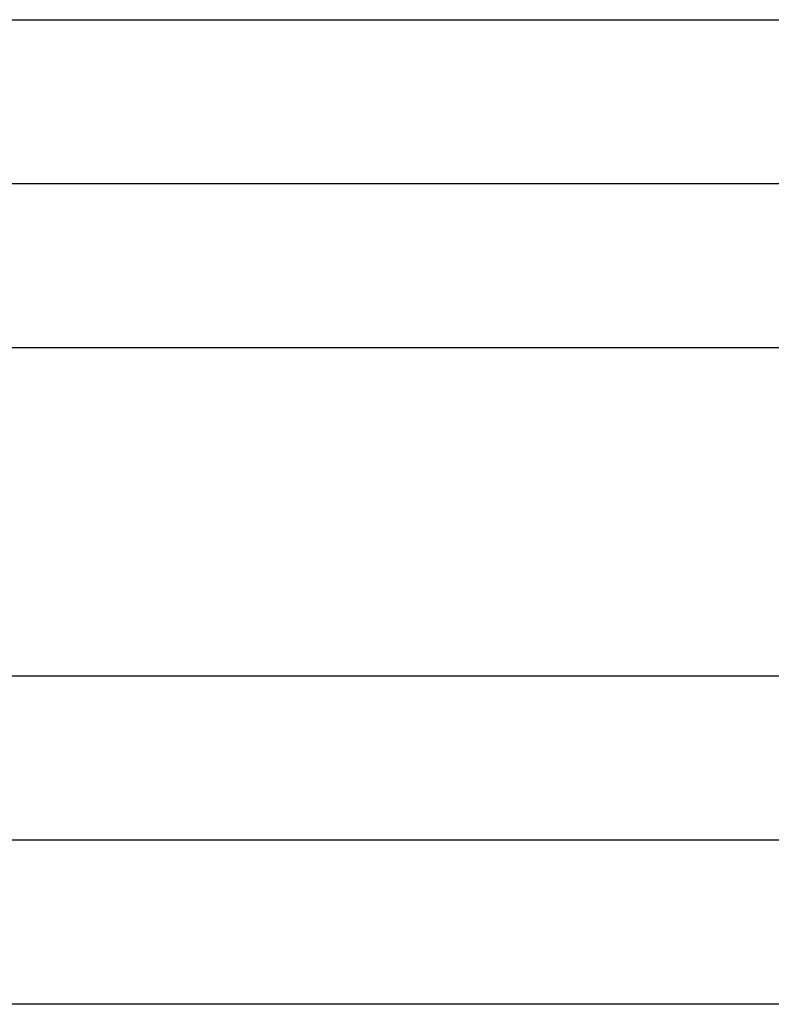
# Model space of a CAD drawing. Header units: inches. Extents: x -535 to 431, y -263 to 280.
# Tile 70 of 82: x 196.34 to 200.92, y -18.76 to -12.76. Entities that reach past the tile are written whole.
import ezdxf

# ---------------------------------------------------------------- set-up
doc = ezdxf.new("R2010")
doc.units = ezdxf.units.IN

# ---------------------------------------------------------------- blocks, each defined once
blk = doc.blocks.new('013_G23_G27_BF_B14R_Motor_Bgr_63_EEXDe_1_1__1', base_point=(117, -86.258))
at = {"color": 7, "linetype": 'Continuous'}
for p, q in [((202.5, -13.758), (168, -13.758)), ((202.5, -17.758), (168, -17.758))]:
    blk.add_line(p, q, dxfattribs=at)
at = {"color": 1, "linetype": 'Continuous'}
for points, knots in [([(168, -12.758), (173.7264, -12.758), (185.1793, -12.758), (196.6557, -12.758), (202.4293, -12.758), (202.4765, -12.758), (202.5001, -12.758)], [0, 0, 0, 0, 17.179289, 34.358579, 34.429322, 34.500075, 34.500075, 34.500075, 34.500075]), ([(202.4996, -14.758), (202.4761, -14.758), (202.4291, -14.758), (196.6557, -14.758), (185.1793, -14.758), (173.7264, -14.758), (168, -14.758)], [0, 0, 0, 0, 0.070479, 0.14101, 17.3203, 34.499589, 34.499589, 34.499589, 34.499589]), ([(202.4998, -16.758), (202.4762, -16.758), (202.4292, -16.758), (196.6557, -16.758), (185.1793, -16.758), (173.7264, -16.758), (168, -16.758)], [0, 0, 0, 0, 0.070572, 0.141174, 17.320464, 34.499753, 34.499753, 34.499753, 34.499753]), ([(202.5004, -18.758), (202.4768, -18.758), (202.4295, -18.758), (196.6558, -18.758), (185.1793, -18.758), (173.7264, -18.758), (168, -18.758)], [0, 0, 0, 0, 0.070953, 0.141853, 17.321142, 34.500431, 34.500431, 34.500431, 34.500431])]:
    blk.add_open_spline(points, degree=3, knots=knots, dxfattribs=at)
blk = doc.blocks.new('Rcksicht1', base_point=(273.75, 13))
blk.add_blockref('013_G23_G27_BF_B14R_Motor_Bgr_63_EEXDe_1_1__1', (117, -86.258))

msp = doc.modelspace()

# ---------------------------------------------------------------- block references
msp.add_blockref('Rcksicht1', (273.75, 13))

doc.saveas('drawing.dxf')
